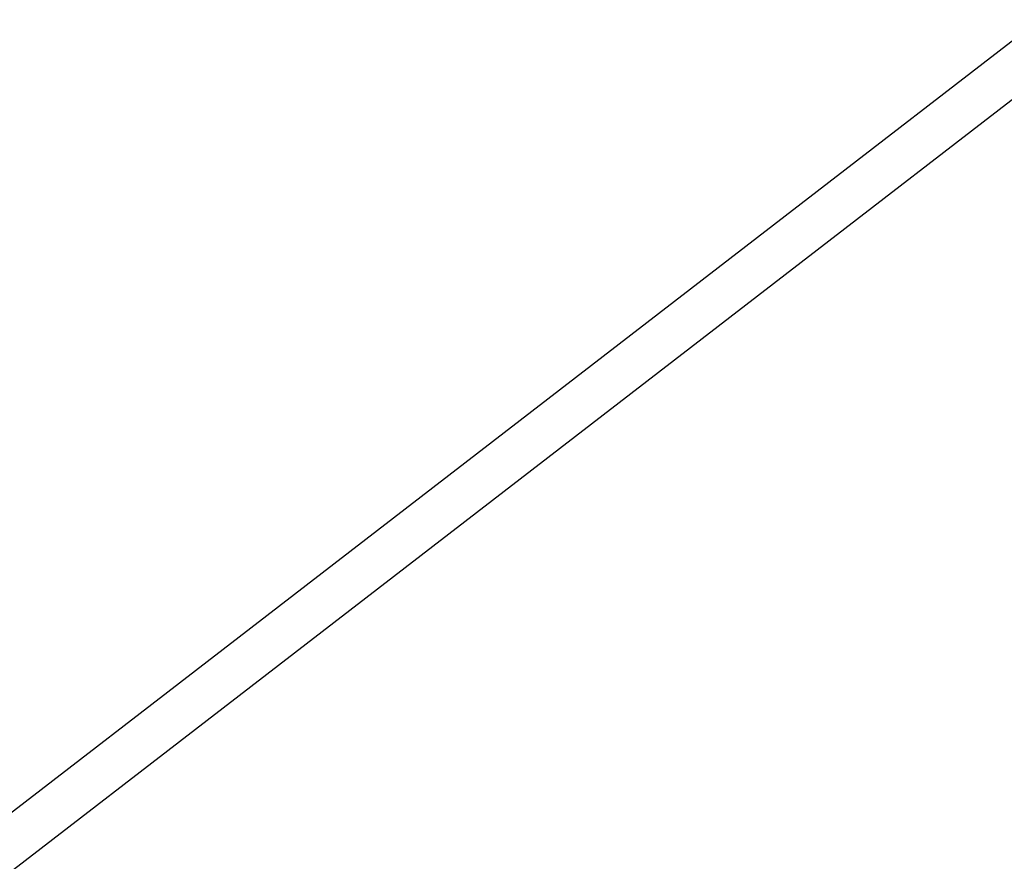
# Model space of a CAD drawing. Extents: x 3.8 to 27.2, y -11.7 to 11.7.
# Tile 47 of 58: x 6.79761 to 6.80471, y -7.34991 to -7.34384. Entities that reach past the tile are written whole.
import ezdxf

# ---------------------------------------------------------------- set-up
doc = ezdxf.new("R2010")
doc.units = 0
doc.header["$MEASUREMENT"] = 0
doc.layers.get('0').update_dxf_attribs({"linetype": 'CONTINUOUS'})

# ---------------------------------------------------------------- blocks, each defined once
blk = doc.blocks.new('LUXORA_ZWIS_MA_Y_STL')
at = {"color": 0}
for p, q in [((6.7741628, -7.3675898, 4.2452946), (6.8511831, -7.3081976, 4.2452946)), ((6.7741628, -7.3675898, 4.2452946), (6.8511831, -7.3081976, 4.2452946)), ((6.7669678, -7.3735599, 4.2311658), (6.8513873, -7.3084625, 4.2311658)), ((6.7669678, -7.3735599, 4.2311658), (6.8513873, -7.3084625, 4.2311658))]:
    blk.add_line(p, q, dxfattribs=at)
mesh = blk.add_polyface(dxfattribs=at)
corners = [(6.8238939, -7.2728086, 4.2128625), (6.7333408, -7.3426362, 4.2128625), (6.7351039, -7.3493321, 4.2097044)]
mesh.append_faces([[corners[k] for k in face] for face in [(0, 1, 2)]], dxfattribs={"color": 0})
mesh = blk.add_polyface(dxfattribs=at)
corners = [(6.8320333, -7.2833636, 4.2081647), (6.8238939, -7.2728086, 4.2128625), (6.7351039, -7.3493321, 4.2097044)]
mesh.append_faces([[corners[k] for k in face] for face in [(0, 1, 2)]], dxfattribs={"color": 0})

msp = doc.modelspace()

# ---------------------------------------------------------------- block references
at = {"color": 0}
msp.add_blockref('LUXORA_ZWIS_MA_Y_STL', (0, 0), dxfattribs=at)

doc.saveas('drawing.dxf')
